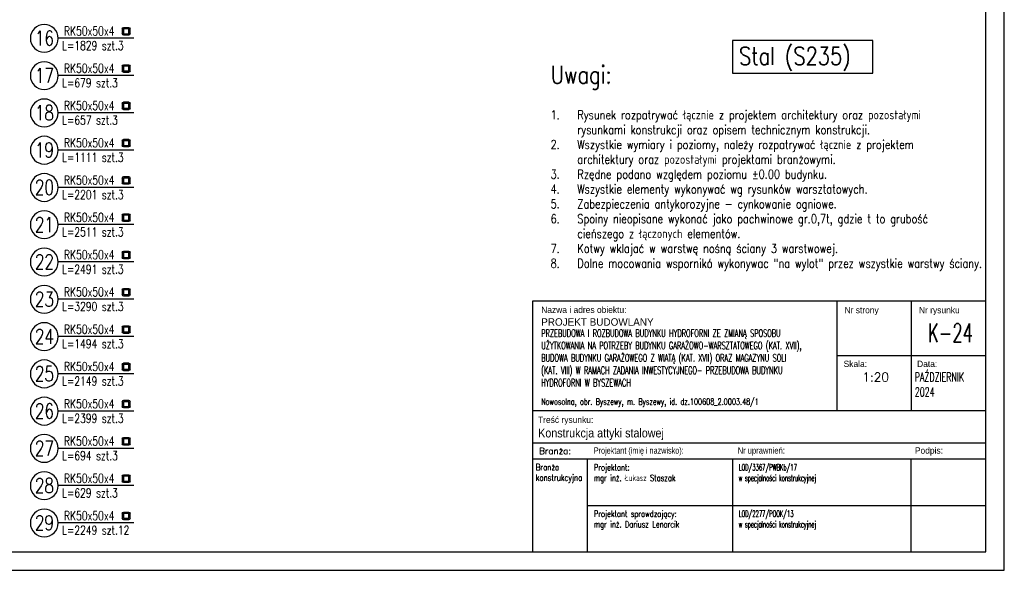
# Model space of a CAD drawing. Header units: millimetres. Extents: x 496414 to 508819, y 58885 to 64825.
# Tile 3 of 5: x 503509 to 508819, y 58885 to 61852. Entities that reach past the tile are written whole.
import ezdxf
from ezdxf.enums import TextEntityAlignment as Align

# ---------------------------------------------------------------- set-up
doc = ezdxf.new("R2010")
doc.units = ezdxf.units.MM
for name, color, linetype in [('11 - opisy TXT2', 4, 'Continuous'), ('111 - opisy TXT3', 2, 'Continuous'), ('2 - linie odniesienia opisy', 8, 'Continuous'), ('5', 8, 'Continuous')]:
    doc.layers.add(name, color=color, linetype=linetype)
doc.styles.add('ROMANS', font='romans.shx')
doc.styles.add('TXT2', font='simplex.shx', dxfattribs={"width": 0.8, "height": 48})
doc.styles.add('TXT3', font='simplex.shx', dxfattribs={"width": 0.8, "height": 96})
doc.styles.add('TXT5', font='simplex.shx', dxfattribs={"width": 0.8, "height": 96})

# ---------------------------------------------------------------- blocks, each defined once
blk = doc.blocks.new('p-op-p-5')
at = {"layer": '111 - opisy TXT3', "linetype": 'Continuous'}
blk.add_circle((241.4, -0.2), 37.4, dxfattribs=at)
at = {"layer": '2 - linie odniesienia opisy'}
for p, q in [((26.9, 29.2), (14.1, 29.2)), ((10.1, 12.4), (10.1, 25.2)), ((13.1, 12.4), (13.1, 25.2)), ((26.9, 26.2), (14.1, 26.2)), ((14.1, 11.4), (26.9, 11.4)), ((14.1, 8.4), (26.9, 8.4)), ((27.9, 25.2), (27.9, 12.4)), ((30.9, 25.2), (30.9, 12.4))]:
    blk.add_line(p, q, dxfattribs=at)
at = {"layer": '2 - linie odniesienia opisy', "linetype": 'Continuous'}
blk.add_line((0, 0), (204, 0), dxfattribs=at)
at = {"layer": '2 - linie odniesienia opisy'}
for centre, radius, start, end in [((14.1, 25.2), 4, 90, 180), ((26.9, 25.2), 4, 0, 90), ((14.1, 12.4), 4, 180, 270), ((14.1, 25.2), 1, 90, 180), ((14.1, 12.4), 1, 180, 270), ((26.9, 25.2), 1, 0, 90), ((26.9, 12.4), 1, 270, 0), ((26.9, 12.4), 4, 270, 0)]:
    blk.add_arc(centre, radius, start, end, dxfattribs=at)
at = {"layer": '111 - opisy TXT3', "linetype": 'Continuous', "style": 'TXT2', "width": 0.75}
blk.add_attdef('NR', text='', height=40, dxfattribs=at).set_placement((240.9, -19.8), align=Align.CENTER)
at = {"layer": '2 - linie odniesienia opisy', "color": 4, "style": 'TXT2', "width": 0.75}
blk.add_attdef('OPIS', text='', height=24, dxfattribs=at).set_placement((42.2, 0.4), align=Align.BOTTOM_LEFT)
blk.add_attdef('DLUGOSC', text='', height=24, dxfattribs=at).set_placement((42.1, -7.6), align=Align.TOP_LEFT)

msp = doc.modelspace()

# ---------------------------------------------------------------- linework, layer by layer
for p, q in [((507915.6, 60336.3), (507915.6, 59747.1)), ((508317.1, 60336.3), (508317.1, 59747.1)), ((506274.7, 59747.1), (508718.6, 59747.1)), ((506274.7, 59572.6), (508718.6, 59572.6)), ((506274.7, 59485.3), (508718.6, 59485.3)), ((506274.7, 59485.3), (508718.6, 59485.3)), ((506571.4, 58985.3), (506571.4, 59485.3)), ((507354.1, 58985.3), (507354.1, 59485.3)), ((508317.1, 58985.3), (508317.1, 59485.3)), ((506571.4, 59235.3), (508718.6, 59235.3))]:
    msp.add_line(p, q)
at = {"lineweight": 30}
msp.add_lwpolyline([(506274.7, 58985.3), (508718.6, 58985.3), (508718.6, 60336.3), (506274.7, 60336.3)], close=True, dxfattribs=at)
msp.add_lwpolyline([(508718.6, 60041.7), (507915.6, 60041.7)])
at = {"layer": '111 - opisy TXT3'}
msp.add_lwpolyline([(498218.6, 58985.3), (508718.6, 58985.3), (508718.6, 64725.3), (498218.6, 64725.3)], close=True, dxfattribs=at)
at = {"layer": '2 - linie odniesienia opisy'}
msp.add_lwpolyline([(497718.6, 58885.3), (508818.6, 58885.3), (508818.6, 64825.3), (497718.6, 64825.3)], close=True, dxfattribs=at)
at = {"layer": '5'}
msp.add_lwpolyline([(507353.1, 61564.8), (508109.4, 61564.8), (508109.4, 61740.4), (507353.1, 61740.4)], close=True, dxfattribs=at)

# ---------------------------------------------------------------- block references
at = {"layer": '2 - linie odniesienia opisy'}
ref = msp.add_blockref('p-op-p-5', (504123.9, 61752.2), dxfattribs=dict(at, xscale=-2, yscale=2, zscale=2))
ref.add_attrib('OPIS', 'RK50x50x4', dxfattribs={"color": 4, "height": 48, "style": 'TXT2', "width": 0.75}).set_placement((503748.1, 61752.9), align=Align.BOTTOM_LEFT)
ref.add_attrib('DLUGOSC', '  L=1829 szt.3', dxfattribs={"color": 4, "height": 48, "style": 'TXT2', "width": 0.75}).set_placement((503687.9, 61736.9), align=Align.TOP_LEFT)
ref.add_attrib('NR', '16', dxfattribs={"layer": '111 - opisy TXT3', "linetype": 'Continuous', "height": 80, "style": 'TXT2', "width": 0.75}).set_placement((503642.1, 61712.6), align=Align.CENTER)
ref = msp.add_blockref('p-op-p-5', (504123.9, 61551.3), dxfattribs=dict(at, xscale=-2, yscale=2, zscale=2))
ref.add_attrib('OPIS', 'RK50x50x4', dxfattribs={"color": 4, "height": 48, "style": 'TXT2', "width": 0.75}).set_placement((503748.1, 61552), align=Align.BOTTOM_LEFT)
ref.add_attrib('DLUGOSC', '  L=679 szt.3', dxfattribs={"color": 4, "height": 48, "style": 'TXT2', "width": 0.75}).set_placement((503687.9, 61536), align=Align.TOP_LEFT)
ref.add_attrib('NR', '17', dxfattribs={"layer": '111 - opisy TXT3', "linetype": 'Continuous', "height": 80, "style": 'TXT2', "width": 0.75}).set_placement((503642.1, 61511.7), align=Align.CENTER)
ref = msp.add_blockref('p-op-p-5', (504123.9, 61350.4), dxfattribs=dict(at, xscale=-2, yscale=2, zscale=2))
ref.add_attrib('OPIS', 'RK50x50x4', dxfattribs={"color": 4, "height": 48, "style": 'TXT2', "width": 0.75}).set_placement((503748.1, 61351.1), align=Align.BOTTOM_LEFT)
ref.add_attrib('DLUGOSC', '  L=657 szt.3', dxfattribs={"color": 4, "height": 48, "style": 'TXT2', "width": 0.75}).set_placement((503687.9, 61335.1), align=Align.TOP_LEFT)
ref.add_attrib('NR', '18', dxfattribs={"layer": '111 - opisy TXT3', "linetype": 'Continuous', "height": 80, "style": 'TXT2', "width": 0.75}).set_placement((503642.1, 61310.8), align=Align.CENTER)
ref = msp.add_blockref('p-op-p-5', (504123.9, 61149.5), dxfattribs=dict(at, xscale=-2, yscale=2, zscale=2))
ref.add_attrib('OPIS', 'RK50x50x4', dxfattribs={"color": 4, "height": 48, "style": 'TXT2', "width": 0.75}).set_placement((503748.1, 61150.2), align=Align.BOTTOM_LEFT)
ref.add_attrib('DLUGOSC', '  L=1111 szt.3', dxfattribs={"color": 4, "height": 48, "style": 'TXT2', "width": 0.75}).set_placement((503687.9, 61134.2), align=Align.TOP_LEFT)
ref.add_attrib('NR', '19', dxfattribs={"layer": '111 - opisy TXT3', "linetype": 'Continuous', "height": 80, "style": 'TXT2', "width": 0.75}).set_placement((503642.1, 61109.9), align=Align.CENTER)
ref = msp.add_blockref('p-op-p-5', (504123.9, 60948.6), dxfattribs=dict(at, xscale=-2, yscale=2, zscale=2))
ref.add_attrib('OPIS', 'RK50x50x4', dxfattribs={"color": 4, "height": 48, "style": 'TXT2', "width": 0.75}).set_placement((503748.1, 60949.3), align=Align.BOTTOM_LEFT)
ref.add_attrib('DLUGOSC', '  L=2201 szt.3', dxfattribs={"color": 4, "height": 48, "style": 'TXT2', "width": 0.75}).set_placement((503687.9, 60933.3), align=Align.TOP_LEFT)
ref.add_attrib('NR', '20', dxfattribs={"layer": '111 - opisy TXT3', "linetype": 'Continuous', "height": 80, "style": 'TXT2', "width": 0.75}).set_placement((503642.1, 60909), align=Align.CENTER)
ref = msp.add_blockref('p-op-p-5', (504123.9, 60747.8), dxfattribs=dict(at, xscale=-2, yscale=2, zscale=2))
ref.add_attrib('OPIS', 'RK50x50x4', dxfattribs={"color": 4, "height": 48, "style": 'TXT2', "width": 0.75}).set_placement((503748.1, 60748.5), align=Align.BOTTOM_LEFT)
ref.add_attrib('DLUGOSC', '  L=2511 szt.3', dxfattribs={"color": 4, "height": 48, "style": 'TXT2', "width": 0.75}).set_placement((503687.9, 60732.5), align=Align.TOP_LEFT)
ref.add_attrib('NR', '21', dxfattribs={"layer": '111 - opisy TXT3', "linetype": 'Continuous', "height": 80, "style": 'TXT2', "width": 0.75}).set_placement((503642.1, 60708.1), align=Align.CENTER)
ref = msp.add_blockref('p-op-p-5', (504123.9, 60546.9), dxfattribs=dict(at, xscale=-2, yscale=2, zscale=2))
ref.add_attrib('OPIS', 'RK50x50x4', dxfattribs={"color": 4, "height": 48, "style": 'TXT2', "width": 0.75}).set_placement((503748.1, 60547.6), align=Align.BOTTOM_LEFT)
ref.add_attrib('DLUGOSC', '  L=2491 szt.3', dxfattribs={"color": 4, "height": 48, "style": 'TXT2', "width": 0.75}).set_placement((503687.9, 60531.6), align=Align.TOP_LEFT)
ref.add_attrib('NR', '22', dxfattribs={"layer": '111 - opisy TXT3', "linetype": 'Continuous', "height": 80, "style": 'TXT2', "width": 0.75}).set_placement((503642.1, 60507.2), align=Align.CENTER)
ref = msp.add_blockref('p-op-p-5', (504123.9, 60346), dxfattribs=dict(at, xscale=-2, yscale=2, zscale=2))
ref.add_attrib('OPIS', 'RK50x50x4', dxfattribs={"color": 4, "height": 48, "style": 'TXT2', "width": 0.75}).set_placement((503748.1, 60346.7), align=Align.BOTTOM_LEFT)
ref.add_attrib('DLUGOSC', '  L=3290 szt.3', dxfattribs={"color": 4, "height": 48, "style": 'TXT2', "width": 0.75}).set_placement((503687.9, 60330.7), align=Align.TOP_LEFT)
ref.add_attrib('NR', '23', dxfattribs={"layer": '111 - opisy TXT3', "linetype": 'Continuous', "height": 80, "style": 'TXT2', "width": 0.75}).set_placement((503642.1, 60306.4), align=Align.CENTER)
ref = msp.add_blockref('p-op-p-5', (504123.9, 60145.1), dxfattribs=dict(at, xscale=-2, yscale=2, zscale=2))
ref.add_attrib('OPIS', 'RK50x50x4', dxfattribs={"color": 4, "height": 48, "style": 'TXT2', "width": 0.75}).set_placement((503748.1, 60145.8), align=Align.BOTTOM_LEFT)
ref.add_attrib('DLUGOSC', '  L=1494 szt.3', dxfattribs={"color": 4, "height": 48, "style": 'TXT2', "width": 0.75}).set_placement((503687.9, 60129.8), align=Align.TOP_LEFT)
ref.add_attrib('NR', '24', dxfattribs={"layer": '111 - opisy TXT3', "linetype": 'Continuous', "height": 80, "style": 'TXT2', "width": 0.75}).set_placement((503642.1, 60105.5), align=Align.CENTER)
ref = msp.add_blockref('p-op-p-5', (504123.9, 59944.2), dxfattribs=dict(at, xscale=-2, yscale=2, zscale=2))
ref.add_attrib('OPIS', 'RK50x50x4', dxfattribs={"color": 4, "height": 48, "style": 'TXT2', "width": 0.75}).set_placement((503748.1, 59944.9), align=Align.BOTTOM_LEFT)
ref.add_attrib('DLUGOSC', '  L=2149 szt.3', dxfattribs={"color": 4, "height": 48, "style": 'TXT2', "width": 0.75}).set_placement((503687.9, 59928.9), align=Align.TOP_LEFT)
ref.add_attrib('NR', '25', dxfattribs={"layer": '111 - opisy TXT3', "linetype": 'Continuous', "height": 80, "style": 'TXT2', "width": 0.75}).set_placement((503642.1, 59904.6), align=Align.CENTER)
ref = msp.add_blockref('p-op-p-5', (504123.9, 59743.3), dxfattribs=dict(at, xscale=-2, yscale=2, zscale=2))
ref.add_attrib('OPIS', 'RK50x50x4', dxfattribs={"color": 4, "height": 48, "style": 'TXT2', "width": 0.75}).set_placement((503748.1, 59744), align=Align.BOTTOM_LEFT)
ref.add_attrib('DLUGOSC', '  L=2399 szt.3', dxfattribs={"color": 4, "height": 48, "style": 'TXT2', "width": 0.75}).set_placement((503687.9, 59728), align=Align.TOP_LEFT)
ref.add_attrib('NR', '26', dxfattribs={"layer": '111 - opisy TXT3', "linetype": 'Continuous', "height": 80, "style": 'TXT2', "width": 0.75}).set_placement((503642.1, 59703.7), align=Align.CENTER)
ref = msp.add_blockref('p-op-p-5', (504123.9, 59542.4), dxfattribs=dict(at, xscale=-2, yscale=2, zscale=2))
ref.add_attrib('OPIS', 'RK50x50x4', dxfattribs={"color": 4, "height": 48, "style": 'TXT2', "width": 0.75}).set_placement((503748.1, 59543.1), align=Align.BOTTOM_LEFT)
ref.add_attrib('DLUGOSC', '  L=694 szt.3', dxfattribs={"color": 4, "height": 48, "style": 'TXT2', "width": 0.75}).set_placement((503687.9, 59527.1), align=Align.TOP_LEFT)
ref.add_attrib('NR', '27', dxfattribs={"layer": '111 - opisy TXT3', "linetype": 'Continuous', "height": 80, "style": 'TXT2', "width": 0.75}).set_placement((503642.1, 59502.8), align=Align.CENTER)
ref = msp.add_blockref('p-op-p-5', (504123.9, 59341.6), dxfattribs=dict(at, xscale=-2, yscale=2, zscale=2))
ref.add_attrib('OPIS', 'RK50x50x4', dxfattribs={"color": 4, "height": 48, "style": 'TXT2', "width": 0.75}).set_placement((503748.1, 59342.3), align=Align.BOTTOM_LEFT)
ref.add_attrib('DLUGOSC', '  L=629 szt.3', dxfattribs={"color": 4, "height": 48, "style": 'TXT2', "width": 0.75}).set_placement((503687.9, 59326.3), align=Align.TOP_LEFT)
ref.add_attrib('NR', '28', dxfattribs={"layer": '111 - opisy TXT3', "linetype": 'Continuous', "height": 80, "style": 'TXT2', "width": 0.75}).set_placement((503642.1, 59301.9), align=Align.CENTER)
ref = msp.add_blockref('p-op-p-5', (504123.9, 59140.7), dxfattribs=dict(at, xscale=-2, yscale=2, zscale=2))
ref.add_attrib('OPIS', 'RK50x50x4', dxfattribs={"color": 4, "height": 48, "style": 'TXT2', "width": 0.75}).set_placement((503748.1, 59141.4), align=Align.BOTTOM_LEFT)
ref.add_attrib('DLUGOSC', '  L=2249 szt.12', dxfattribs={"color": 4, "height": 48, "style": 'TXT2', "width": 0.75}).set_placement((503687.9, 59125.4), align=Align.TOP_LEFT)
ref.add_attrib('NR', '29', dxfattribs={"layer": '111 - opisy TXT3', "linetype": 'Continuous', "height": 80, "style": 'TXT2', "width": 0.75}).set_placement((503642.1, 59101), align=Align.CENTER)

# ---------------------------------------------------------------- texts
at = {"lineweight": 15, "char_height": 34, "attachment_point": 1, "line_spacing_factor": 1.5, "style": 'ROMANS'}
for s, insert, width in [('\\A1;{\\FIC-Romans;\\W1;Nazwa i adres obiektu:}', (506321.1, 60306.1), 2520.041), ('\\A1;{\\FIC-Romans;\\W1;Nr strony}', (507956.8, 60304.4), 3020.041), ('\\A1;{\\FIC-Romans;\\W1;Nr rysunku}', (508358.3, 60304.4), 3020.041), ('\\A1;{\\FIC-Romans;\\W1;Skala:}', (507952.1, 60014.6), 3020.041), ('\\A1;{\\FIC-Romans;\\W1;Data:}', (508348.1, 60014.7), 3020.041), ('\\pxt2;{\\W0.68;Nowosolna, obr. Byszewy, m. Byszewy, id. dz.100608_2.0003.48/1}', (506321.1, 59811), 2520.041), ('\\A1;{\\FIC-Romans;\\W1;Treść rysunku:}', (506303.9, 59713.5), 2520.041), ('\\A1;{\\W1;Branża:}', (506310, 59545.4), 2520.041), ('\\A1;{\\FIC-Romans;\\W0.75;Projektant (imię i nazwisko):}', (506605, 59547.8), 2520.041), ('\\A1;{\\FIC-Romans;\\W0.9;Nr uprawnień:}', (507380.5, 59547.8), 3020.041), ('\\A1;{\\FIC-Romans;\\W1;Podpis:}', (508336.4, 59547.8), 3020.041), ('\\A1;\\pxsm1,;{\\W0.8;Branża\\Pkonstrukcyjna}', (506292, 59458.1), 2520.041), ('\\A1;\\pxsm1,;{\\W0.7;Projektant:\\Pmgr inż. Łukasz Staszak}', (506605, 59456.7), 2520.041), ('\\pxsm1,;{\\W0.5;LOD/3367/PWBKb/17 \\Pw specjalności konstrukcyjnej}', (507386.3, 59456.7), 3020.041), ('\\A1;\\pxsm1,;{\\W0.7;Projektant sprawdzający:\\Pmgr inż. Dariusz Lenarcik^I}', (506605, 59206.7), 2520.041), ('\\pxsm1,;{\\W0.5;LOD/2277/POOK/13 \\Pw specjalności konstrukcyjnej}', (507386.3, 59206.7), 3020.041)]:
    msp.add_mtext(s, dxfattribs=dict(at, insert=insert, width=width))
at = {"lineweight": 30, "attachment_point": 1, "line_spacing_factor": 1.5, "style": 'ROMANS'}
for s, insert, char_height, width in [('\\A1;{\\Fic-romans.shx;\\W1;PROJEKT BUDOWLANY}', (506321.1, 60243.4), 40, 2520.041), ('\\A1;\\pxsm1,qc;{\\W0.65;K-24}', (508335.7, 60215.1), 100, 385.417), ('\\pxsm1,;{\\W0.65;PRZEBUDOWA I ROZBUDOWA BUDYNKU HYDROFORNI ZE ZMIANĄ SPOSOBU \\PUŻYTKOWANIA NA POTRZEBY BUDYNKU GARAŻOWO-WARSZTATOWEGO (KAT. XVII), \\PBUDOWA BUDYNKU GARAŻOWEGO Z WIATĄ (KAT. XVII) ORAZ MAGAZYNU SOLI \\P(KAT. VIII) W RAMACH ZADANIA INWESTYCYJNEGO- PRZEBUDOWA BUDYNKU \\PHYDROFORNI W BYSZEWACH}', (506321.1, 60182.9), 40, 2520.041), ('\\A1;1:20', (508052.7, 59950.5), 48, 3020.041), ('\\A1;\\pxsm1,;{\\W0.65;PAŹDZIERNIK \\P2024}', (508335.7, 59950.5), 48, 3020.041), ('\\A1;{\\W0.9;\\Fic-romans|c0;Konstrukcja attyki stalowej}', (506305, 59649.3), 48, 2520.041)]:
    msp.add_mtext(s, dxfattribs=dict(at, insert=insert, char_height=char_height, width=width))
at = {"layer": '11 - opisy TXT2', "insert": (506372.2, 61603.6), "char_height": 48, "attachment_point": 1, "style": 'TXT3'}
msp.add_mtext_dynamic_manual_height_columns('\\pxi-3,l3,t3;{\\H2x;\\C2;Uwagi:\\P\\H0.5x;\\P\\A1;\\C256;1.^IRysunek rozpatrywać łącznie z projektem architektury oraz pozostałymi rysunkami konstrukcji oraz opisem technicznym konstrukcji.\\P2.^IWszystkie wymiary i poziomy, należy rozpatrywać łącznie z projektem architektury oraz pozostałymi projektami branżowymi.\\P3.^IRzędne podano względem poziomu ±0.00 budynku.\\P\\C4;4.^IWszystkie elementy wykonywać wg rysunków warsztatowych.\\P5.^IZabezpieczenia antykorozyjne - cynkowanie ogniowe.\\P}6.^ISpoiny nieopisane wykonać jako pachwinowe gr.0,7t, gdzie t to grubość cieńszego z łączonych elementów.\\P7.^IKotwy wklajać w warstwę nośną ściany 3 warstwowej.\\P8.^IDolne mocowania wspornikó wykonywac "na wylot" przez wszystkie warstwy ściany.', width=2345.497, gutter_width=1920, heights=[0], dxfattribs=at)
at = {"layer": '111 - opisy TXT3', "style": 'TXT5', "width": 0.8}
msp.add_text('Stal (S235)', height=96, dxfattribs=at).set_placement((507388.1, 61608.5))

doc.saveas('drawing.dxf')
